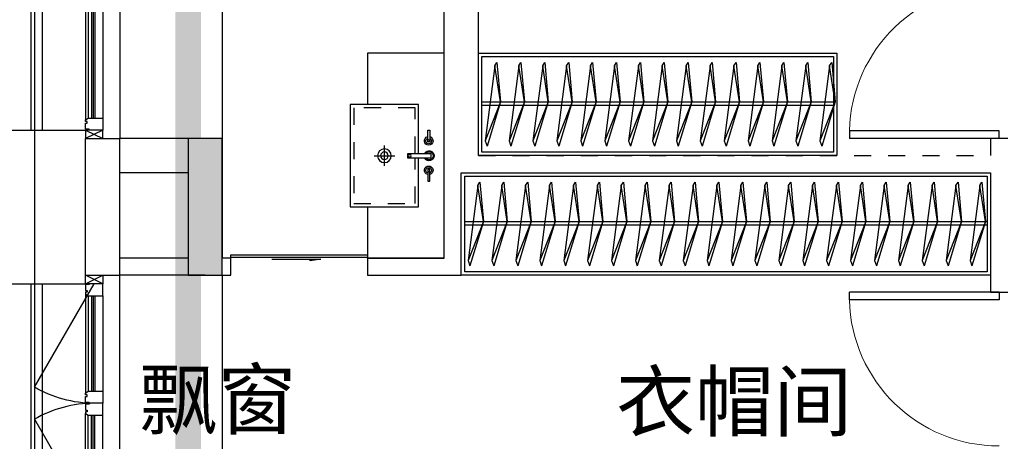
# Model space of a CAD drawing. Header units: millimetres. Extents: x 296296 to 297283, y 219875 to 220035.
# Tile 45 of 256: x 296655.19 to 296660.96, y 220016.94 to 220019.41. Entities that reach past the tile are written whole.
import ezdxf

# ---------------------------------------------------------------- set-up
doc = ezdxf.new("R2010")
doc.units = ezdxf.units.MM
doc.linetypes.add('185洋房-边套（报建版）-旧规$0$DASH', pattern=[0.35, 0.25, -0.1])
doc.linetypes.add('185洋房-边套（报建版）-旧规$0$洋房户型$0$DASH', pattern=[0.35, 0.25, -0.1])
doc.layers.add('面积-计容-住宅-1', color=1, linetype='Continuous', lineweight=0)
doc.styles.get("Standard").update_dxf_attribs({"font": 'arial.ttf'})

# ---------------------------------------------------------------- blocks, each defined once
blk = doc.blocks.new('wy53eu64i765i57i78i')
blk.add_hatch(color=253).paths.add_polyline_path([(950474.8552037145, 187558.4376817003), (950674.8552037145, 187558.4376817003), (950674.8552037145, 188358.4376817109), (950474.8552037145, 188358.4376817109)])
at = {"color": 253}
blk.add_lwpolyline([(950474.8552037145, 187558.4376817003), (950674.8552037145, 187558.4376817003), (950674.8552037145, 188358.4376817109), (950474.8552037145, 188358.4376817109)], close=True, dxfattribs=at)
blk = doc.blocks.new('4uyh5uj6kj67j75rykjtuk7tsik76ykj')
at = {"color": 253}
for s, p in [('飘窗', (807388, 428663)), ('衣帽间', (810183, 428650))]:
    blk.add_text(s, height=337.5886524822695, dxfattribs=at).set_placement(p)
blk = doc.blocks.new('185洋房-边套（报建版）-旧规$0$洋房户型$0$11A$C17570B11')
at = {"color": 253}
for p, q in [((0, 0), (-211.0270006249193, -32.54784116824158)), ((0, 0), (228.5429438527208, -89.85827781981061)), ((-211.0270006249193, -32.54784116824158), (-229.8062428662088, -20.4895358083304)), ((-211.0270006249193, -32.54784116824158), (228.5429438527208, -89.85827781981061)), ((228.5429438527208, -89.85827781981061), (259.1465271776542, -78.90659712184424))]:
    blk.add_line(p, q, dxfattribs=at)
blk.add_lwpolyline([(-229.8062428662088, -20.4895358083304), (0, 0), (259.1465271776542, -78.90659712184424)], dxfattribs=at)
blk = doc.blocks.new('*U1094')
at = {"color": 253}
for points in [[(49.99999854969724, 0), (2150.00000144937, 0), (2150.00000144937, -599.9999999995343), (49.99999854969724, -599.9999999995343)], [(69.99999854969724, -20), (2130.00000144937, -20), (2130.00000144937, -579.9999999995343), (69.99999854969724, -579.9999999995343)]]:
    blk.add_lwpolyline(points, close=True, dxfattribs=at)
for points in [[(69.99999854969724, -285.2554255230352), (2130.00000144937, -285.2554255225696)], [(69.99999854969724, -305.2554255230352), (2130.00000144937, -305.2554255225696)]]:
    blk.add_lwpolyline(points, dxfattribs=at)
at = {"color": 253, "rotation": 270}
for p in [(179.5653612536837, -285.148174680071), (319.5653612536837, -285.148174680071), (459.5653612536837, -285.148174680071), (599.5653612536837, -285.148174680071), (739.5653612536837, -285.148174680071), (879.5653612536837, -285.148174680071), (1019.565361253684, -285.148174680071), (1159.565361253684, -285.148174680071), (1299.565361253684, -285.148174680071), (1439.565361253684, -285.148174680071), (1579.565361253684, -285.148174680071), (1719.565361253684, -285.148174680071), (1859.565361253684, -285.148174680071), (1999.565361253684, -285.148174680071), (2139.565361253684, -285.148174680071)]:
    blk.add_blockref('185洋房-边套（报建版）-旧规$0$洋房户型$0$11A$C17570B11', p, dxfattribs=at)
blk = doc.blocks.new('*U1118')
at = {"color": 253}
for points in [[(1399.999998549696, 0), (4500.000001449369, 0), (4500.000001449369, -599.9999999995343), (1399.999998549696, -599.9999999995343)], [(1419.999998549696, -20), (4480.000001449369, -20), (4480.000001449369, -579.9999999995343), (1419.999998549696, -579.9999999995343)]]:
    blk.add_lwpolyline(points, close=True, dxfattribs=at)
for points in [[(1419.999998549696, -285.2554255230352), (4480.000001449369, -285.2554255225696)], [(1419.999998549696, -305.2554255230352), (4480.000001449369, -305.2554255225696)]]:
    blk.add_lwpolyline(points, dxfattribs=at)
at = {"color": 253, "rotation": 270}
for p in [(1529.565361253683, -285.148174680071), (1669.565361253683, -285.148174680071), (1809.565361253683, -285.148174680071), (1949.565361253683, -285.148174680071), (2089.565361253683, -285.148174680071), (2229.565361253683, -285.148174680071), (2369.565361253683, -285.148174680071), (2509.565361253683, -285.148174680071), (2649.565361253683, -285.148174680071), (2789.565361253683, -285.148174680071), (2929.565361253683, -285.148174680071), (3069.565361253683, -285.148174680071), (3209.565361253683, -285.148174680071), (3349.565361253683, -285.148174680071), (3489.565361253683, -285.148174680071), (3629.565361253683, -285.148174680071), (3769.565361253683, -285.148174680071), (3909.565361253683, -285.148174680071), (4049.565361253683, -285.148174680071), (4189.565361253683, -285.148174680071), (4329.565361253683, -285.148174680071), (4469.565361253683, -285.148174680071)]:
    blk.add_blockref('185洋房-边套（报建版）-旧规$0$洋房户型$0$11A$C17570B11', p, dxfattribs=at)
blk = doc.blocks.new('*U1129')
at = {"color": 253}
for p, q in [((599.5401842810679, -409.8646660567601), (599.5401842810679, -289.8646660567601)), ((539.5401842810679, -349.8646660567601), (659.5401842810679, -349.8646660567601))]:
    blk.add_line(p, q, dxfattribs=at)
for points in [[(299.5401842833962, -450.0000000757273), (7.21775e-09, -449.9999999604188), (0, 0), (1200.003419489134, -5.1240858e-09), (1199.996580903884, -450.0000000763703), (899.5436037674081, -450.0000000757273)], [(613.0387564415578, -149.8646660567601), (899.5401842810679, -149.8646660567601), (899.5401842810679, -549.8646660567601), (299.5401842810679, -549.8646660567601), (299.5401842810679, -149.8646660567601), (585.0967206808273, -149.8646660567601)]]:
    blk.add_lwpolyline(points, dxfattribs=at)
for points in [[(451.2073644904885, -84.35689669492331), (520.1497960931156, -84.35689669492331), (520.1497960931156, -96.69357577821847), (451.2073644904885, -96.69357577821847)], [(613.0387564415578, -213.3476729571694), (613.0387564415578, -78.44058291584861), (585.0967206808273, -78.44058291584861), (585.0967206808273, -213.3476729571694)], [(749.3835715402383, -84.35689669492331), (680.4411399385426, -84.35689669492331), (680.4411399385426, -96.69357577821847), (749.3835715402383, -96.69357577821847)]]:
    blk.add_lwpolyline(points, close=True, dxfattribs=at)
at = {"color": 253, "linetype": '185洋房-边套（报建版）-旧规$0$洋房户型$0$DASH', "ltscale": 0.2}
blk.add_lwpolyline([(613.0387564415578, -169.8646660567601), (879.5401842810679, -169.8646660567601), (879.5401842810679, -529.8646660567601), (319.5401842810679, -529.8646660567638), (319.5401842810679, -169.8646660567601), (585.0967206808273, -169.8646660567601)], dxfattribs=at)
at = {"color": 253}
for centre, radius in [((513.9814565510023, -90.52523623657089), 6.168339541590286), ((686.6094794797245, -90.52523623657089), 6.168339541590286), ((599.6050807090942, -201.3105837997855), 7.984881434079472), ((599.5401842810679, -349.8646660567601), 40), ((599.5401842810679, -349.8646660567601), 22.5)]:
    blk.add_circle(centre, radius, dxfattribs=at)
for centre, radius, start, end in [((513.9814565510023, -90.52523623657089), 25.41078259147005, 194.0486072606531, 165.9513927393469), ((513.9814565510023, -90.52523623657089), 16.61078259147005, 201.7986223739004, 158.2013776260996), ((599.2887564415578, -88.49025027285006), 29.30714285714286, 297.9803616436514, 241.0365380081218), ((599.2887564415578, -88.49025027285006), 23.80714285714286, 305.2789508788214, 233.4071193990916), ((686.6094794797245, -90.52523623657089), 25.41078259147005, 14.04860726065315, 345.9513927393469), ((686.6094794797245, -90.52523623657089), 16.61078259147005, 21.79862237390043, 338.2013776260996)]:
    blk.add_arc(centre, radius, start, end, dxfattribs=at)
blk = doc.blocks.new('185洋房-边套（报建版）-旧规$0$洋房户型$0$$DorLib2D$00000001')
at = {"color": 253}
for p, q in [((0.45, 0.9750000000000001), (0.5000000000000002, 0.9750000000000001)), ((0.45, 0), (0.45, 0.9750000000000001)), ((0.5, 0), (0.5, 0.9750000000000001)), ((0.5, 0), (0.45, 0))]:
    blk.add_line(p, q, dxfattribs=at)
at = {"color": 253, "lineweight": 13}
blk.add_arc((0.475, 0), 0.975, 91.4692835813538, 180, dxfattribs=at)
blk = doc.blocks.new('185洋房-边套（报建版）-旧规$0$$DorLib2D$00000129')
at = {"color": 253, "linetype": 'Continuous'}
for p, q in [((-0.5, 0.5450265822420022), (-0.5, 0.6866180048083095)), ((-0.5, 0.6866180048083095), (0.5, 0.6866180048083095)), ((0.5, 0.6866180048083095), (0.5, 0.5450265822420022)), ((0.5, 0.5450265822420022), (-0.5, 0.5450265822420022)), ((-0.5, 0.5000000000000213), (-0.5, 0.5450265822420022)), ((0.5, 0.5000000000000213), (0.5, 0.5450265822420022)), ((-0.2000000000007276, 0.4374999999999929), (0.1583561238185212, 0.4374999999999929)), ((0.1583561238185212, 0.4374999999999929), (0.0804472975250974, 0.3407772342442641)), ((0.0804472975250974, 0.3407772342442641), (0.0804472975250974, 0.4375))]:
    blk.add_line(p, q, dxfattribs=at)
blk = doc.blocks.new('185洋房-边套（报建版）-旧规')
at = {"color": 253, "linetype": 'Continuous'}
for p, q in [((2200, 8700.000000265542), (2200.000000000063, 12099.99999973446)), ((2000, 8700.000000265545), (2000.000000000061, 11999.99999973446)), ((700.0000000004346, 8800.000000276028), (100.00000000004, 8800.000000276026)), ((100.00000000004, 8600.000000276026), (100.00000000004, 8800.000000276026)), ((700.0000000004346, 8800.000000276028), (700.0000000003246, 8100.000000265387)), ((1999.999999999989, 8100.000000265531), (2000, 8700.000000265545)), ((500.0000000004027, 8600.000000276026), (100.00000000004, 8600.000000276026)), ((500.0000000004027, 8600.000000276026), (500.0000000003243, 8100.000000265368)), ((2099.999999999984, 8000.000000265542), (2099.999999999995, 8600.000000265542)), ((500.0000000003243, 8100.000000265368), (100, 8100.000000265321)), ((100.0000000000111, 8000.000000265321), (100, 8100.000000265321)), ((749.9999999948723, 8100.000000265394), (700.0000000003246, 8100.000000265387)), ((749.9999999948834, 8000.000000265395), (749.9999999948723, 8100.000000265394)), ((1999.999999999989, 8100.000000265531), (1549.999999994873, 8100.000000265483)), ((1549.999999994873, 8100.000000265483), (1549.999999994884, 8000.000000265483)), ((600.0000000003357, 8000.000000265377), (100.0000000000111, 8000.000000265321)), ((600.0000000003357, 8000.000000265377), (749.9999999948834, 8000.000000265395)), ((1549.999999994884, 8000.000000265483), (2099.999999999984, 8000.000000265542))]:
    blk.add_line(p, q, dxfattribs=at)
at = {"color": 253, "linetype": '185洋房-边套（报建版）-旧规$0$DASH'}
for p, q in [((5299.999999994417, 8799.999999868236), (5199.99999999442, 8799.999999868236)), ((5199.99999999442, 8799.999999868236), (5199.999999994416, 8700.000000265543)), ((2200, 8700.000000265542), (5199.999999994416, 8700.000000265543)), ((2099.999999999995, 8600.000000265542), (5200.000074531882, 8600.000000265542)), ((5200.000074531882, 8600.000000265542), (5200.000074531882, 7900.000000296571)), ((5200.000074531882, 7900.000000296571), (5300.000074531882, 7900.00000029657))]:
    blk.add_line(p, q, dxfattribs=at)
at = {"color": 253}
for points in [[(699.9999737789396, 11099.99999973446), (700.0000000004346, 8800.000000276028)], [(700.0000000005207, 8000.000000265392), (700.0000000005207, 6500.000000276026)]]:
    blk.add_lwpolyline(points, dxfattribs=at)
at = {"color": 253, "zscale": 100}
for name, p, xscale, yscale, rotation in [('185洋房-边套（报建版）-旧规$0$洋房户型$0$$DorLib2D$00000001', (5249.999999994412, 9249.999999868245), -900, 900, 90), ('185洋房-边套（报建版）-旧规$0$$DorLib2D$00000129', (1149.999999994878, 8050.000000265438), -800, -100, 180.0000000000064), ('185洋房-边套（报建版）-旧规$0$洋房户型$0$$DorLib2D$00000001', (5250.000074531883, 7450.000000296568), -900, -900, 270)]:
    blk.add_blockref(name, p, dxfattribs=dict(at, xscale=xscale, yscale=yscale, rotation=rotation))
at = {"color": 253, "extrusion": (0, 0, -1), "zscale": -1, "rotation": 90}
blk.add_blockref('*U1129', (-1999.999999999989, 8100.000000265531), dxfattribs=at)
at = {"color": 253}
for name, p in [('*U1094', (2150.000001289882, 9300.00000014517)), ('*U1118', (700.0000730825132, 8600.006268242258))]:
    blk.add_blockref(name, p, dxfattribs=at)
blk = doc.blocks.new('*U1519')
at = {"color": 253}
blk.add_lwpolyline([(0, 10), (0, -40), (50.00000000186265, -40), (50.00000000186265, -37), (57.00000000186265, -37), (57.00000000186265, -34.0000000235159), (60.00000000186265, -34.0000000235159, 0.4142135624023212), (67.00000000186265, -27.0000000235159), (67.00000000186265, -24.0000000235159), (74.00000000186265, -24.0000000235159), (74.00000000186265, -21.0000000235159), (115.0000009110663, -21.00000039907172), (115.0000008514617, -16.00000011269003), (125.000000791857, -15.99999999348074), (125.0000006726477, -6.000000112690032), (130.0000015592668, -6.000000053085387, 0.4039906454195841), (150.0000010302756, 14.99999982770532), (160.0000006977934, 14.99999974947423), (160.0000006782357, 12.49999989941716, 0.9999999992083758), (170.0000008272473, 12.49999985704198), (170.0000008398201, 14.99999980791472), (190.0000014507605, 14.99999980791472), (190.0000014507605, 509.9999802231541)], format="xyb", dxfattribs=at)
blk = doc.blocks.new('*U1520')
at = {"color": 253}
blk.add_lwpolyline([(0, 10), (0, -40), (50.00000000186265, -40), (50.00000000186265, -37), (57.00000000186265, -37), (57.00000000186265, -34.0000000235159), (60.00000000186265, -34.0000000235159, 0.4142135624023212), (67.00000000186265, -27.0000000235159), (67.00000000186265, -24.0000000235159), (74.00000000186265, -24.0000000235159), (74.00000000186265, -21.0000000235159), (115.0000009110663, -21.00000039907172), (115.0000008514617, -16.00000011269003), (125.000000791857, -15.99999999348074), (125.0000006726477, -6.000000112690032), (130.0000015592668, -6.000000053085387, 0.4039906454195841), (150.0000010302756, 14.99999982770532), (160.0000006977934, 14.99999974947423), (160.0000006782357, 12.49999989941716, 0.9999999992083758), (170.0000008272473, 12.49999985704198), (170.0000008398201, 14.99999980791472), (190.0000014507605, 14.99999980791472), (190.0000014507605, 509.9999781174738)], format="xyb", dxfattribs=at)
blk = doc.blocks.new('*U1524')
at = {"color": 253}
for points in [[(7970.00000050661, 814.9999839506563), (7970.00000050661, 899.9999839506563), (7900.00000050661, 899.9999839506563), (7900.00000050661, 819.9999839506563), (7905.00000050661, 819.9999839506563), (7905.00000050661, 799.9999839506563), (7940.00000050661, 799.9999839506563), (7940.00000050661, 809.9999839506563), (7950.00000050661, 809.9999839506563), (7950.00000050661, 799.9999839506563), (7960.00000050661, 799.9999839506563)], [(8730.00000050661, 814.9999839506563), (8730.00000050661, 899.9999839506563), (8800.00000050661, 899.9999839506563), (8800.00000050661, 819.9999839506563), (8795.00000050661, 819.9999839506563), (8795.00000050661, 799.9999839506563), (8760.00000050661, 799.9999839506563), (8760.00000050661, 809.9999839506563), (8750.00000050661, 809.9999839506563), (8750.00000050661, 799.9999839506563), (8740.00000050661, 799.9999839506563)]]:
    blk.add_lwpolyline(points, close=True, dxfattribs=at)
for points in [[(7970.00000050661, 899.9999839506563), (8730.00000050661, 899.9999839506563)], [(7970.00000050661, 854.9999839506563), (8730.00000050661, 854.9999839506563)], [(7970.00000050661, 844.9999839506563), (8730.00000050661, 844.9999839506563)], [(7970.00000050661, 834.9999839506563), (8730.00000050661, 834.9999839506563)], [(7970.00000050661, 814.9999839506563), (8730.00000050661, 814.9999839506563)], [(7960.00000050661, 799.9999839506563), (8740.00000050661, 799.9999839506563)]]:
    blk.add_lwpolyline(points, dxfattribs=at)
blk = doc.blocks.new('185洋房外包（2F南入）-边-西-报建版$0$seyesryhertyheryetrye')
at = {"color": 253}
blk.add_lwpolyline([(22072.70269624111, 23949.57976469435), (22022.70269624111, 23949.57976469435), (22022.70269624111, 23849.57976469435), (22072.70269624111, 23849.57976469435)], close=True, dxfattribs=at)
for points in [[(22022.70269624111, 23849.57976469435), (22072.70269624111, 23949.57976469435)], [(22022.70269624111, 23949.57976469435), (22072.70269732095, 23849.57976468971)]]:
    blk.add_lwpolyline(points, dxfattribs=at)
blk = doc.blocks.new('*U1527')
at = {"color": 253}
for points in [[(7970.00000050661, 814.9999839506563), (7970.00000050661, 899.9999839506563), (7900.00000050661, 899.9999839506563), (7900.00000050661, 819.9999839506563), (7905.00000050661, 819.9999839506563), (7905.00000050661, 799.9999839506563), (7940.00000050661, 799.9999839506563), (7940.00000050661, 809.9999839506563), (7950.00000050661, 809.9999839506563), (7950.00000050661, 799.9999839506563), (7960.00000050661, 799.9999839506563)], [(8530.00000050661, 814.9999839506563), (8530.00000050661, 899.9999839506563), (8600.00000050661, 899.9999839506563), (8600.00000050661, 819.9999839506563), (8595.00000050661, 819.9999839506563), (8595.00000050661, 799.9999839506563), (8560.00000050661, 799.9999839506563), (8560.00000050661, 809.9999839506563), (8550.00000050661, 809.9999839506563), (8550.00000050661, 799.9999839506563), (8540.00000050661, 799.9999839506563)]]:
    blk.add_lwpolyline(points, close=True, dxfattribs=at)
for points in [[(7970.00000050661, 899.9999839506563), (8530.00000050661, 899.9999839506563)], [(7970.00000050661, 854.9999839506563), (8530.00000050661, 854.9999839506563)], [(7970.00000050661, 844.9999839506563), (8530.00000050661, 844.9999839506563)], [(7970.00000050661, 834.9999839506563), (8530.00000050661, 834.9999839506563)], [(7970.00000050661, 814.9999839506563), (8530.00000050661, 814.9999839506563)], [(7960.00000050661, 799.9999839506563), (8540.00000050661, 799.9999839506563)]]:
    blk.add_lwpolyline(points, dxfattribs=at)
blk = doc.blocks.new('185洋房外包（2F南入）-边-西-报建版')
at = {"color": 253, "linetype": 'Continuous'}
for p, q in [((16522.70266338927, 18449.57976468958), (16522.70266338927, 19249.57976468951)), ((16522.70266338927, 19249.57976468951), (16722.70266338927, 19249.57976468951)), ((16722.70266338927, 18449.57976468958), (16722.70266338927, 19249.57976468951)), ((16522.70266338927, 18449.57976468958), (16722.70266338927, 18449.57976468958))]:
    blk.add_line(p, q, dxfattribs=at)
at = {"color": 253}
blk.add_lwpolyline([(10322.70266338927, 23249.57976467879), (16222.70266338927, 23249.57976467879), (16222.70266338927, 10349.57976467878), (10322.70266338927, 10349.57976467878)], close=True, dxfattribs=at)
for points in [[(16722.70266338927, 20249.57976468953), (16722.70266338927, 19249.57976468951)], [(16202.70266319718, 20199.5797645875), (16202.70266319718, 19299.57976479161)], [(16267.70266319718, 20199.5797645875), (16267.70266319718, 19299.57976479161)], [(16202.70266319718, 18399.57976458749), (16202.70266319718, 16999.57976479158)], [(16267.70266319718, 18399.57976458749), (16267.70266319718, 16999.57976479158)], [(16722.71180819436, 16949.57957739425), (16722.71180819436, 18449.5795773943)]]:
    blk.add_lwpolyline(points, dxfattribs=at)
for points in [[(16572.70266129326, 17699.57976468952, -0.1316524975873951), (16222.70266129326, 17793.3619820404), (16572.70266129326, 18399.57976468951)], [(16572.70266129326, 17699.57976468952, 0.1316524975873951), (16222.70266129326, 17605.79754733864), (16572.70266129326, 16999.57976468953)]]:
    blk.add_lwpolyline(points, format="xyb", dxfattribs=at)
at = {"color": 253, "rotation": 270}
for name, p in [('*U1524', (15722.70267944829, 28099.57976519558)), ('185洋房外包（2F南入）-边-西-报建版$0$seyesryhertyheryetrye', (-7326.877101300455, 41322.28246093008)), ('*U1520', (16012.70268317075, 18589.57976603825)), ('*U1527', (15722.70267734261, 26299.57976519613))]:
    blk.add_blockref(name, p, dxfattribs=at)
at = {"color": 253, "xscale": -1, "rotation": 270}
for name, p in [('*U1519', (16012.70268317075, 19109.57976334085)), ('185洋房外包（2F南入）-边-西-报建版$0$seyesryhertyheryetrye', (-7326.877103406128, -3623.122931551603)), ('*U1527', (15722.70267734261, 9099.579764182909))]:
    blk.add_blockref(name, p, dxfattribs=at)

msp = doc.modelspace()

# ---------------------------------------------------------------- block references
at = {"xscale": 0.001, "yscale": 0.001, "zscale": 0.001}
for name, p in [('4uyh5uj6kj67j75rykjtuk7tsik76ykj', (295848.5037488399, 219588.3577637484)), ('wy53eu64i765i57i78i', (295705.7037488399, 219830.3577637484))]:
    msp.add_blockref(name, p, dxfattribs=at)

# ---------------------------------------------------------------- next in the draw order: block references
msp.add_blockref('185洋房-边套（报建版）-旧规', (296655.6786040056, 220009.9162014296), dxfattribs=at)

# ---------------------------------------------------------------- next in the draw order: linework, layer by layer
at = {"layer": '面积-计容-住宅-1', "const_width": 0.15}
msp.add_lwpolyline([(296667.4785974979, 220020.9162018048), (296662.8786040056, 220020.9162014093), (296662.8786043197, 220022.0162014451), (296661.0786041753, 220022.0162014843), (296661.078604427, 220022.7162015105), (296657.67860448, 220022.7162014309), (296657.6786044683, 220022.1162014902), (296656.1786054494, 220022.1162014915), (296656.178605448, 220014.4162014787), (296655.5286043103, 220014.4162014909), (296655.5286043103, 220011.0162014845), (296659.3786043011, 220011.0162014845), (296659.3786043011, 220010.416201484), (296662.8786043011, 220010.416201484), (296662.8786043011, 220012.1662014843), (296668.3786043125, 220012.1662014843), (296668.3786043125, 220012.1662014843), (296671.7786043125, 220012.1662014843), (296671.778604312, 220017.1162014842), (296668.4786043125, 220017.1162014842), (296668.4786043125, 220019.6162014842), (296669.1786043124, 220019.6162014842), (296669.1786043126, 220020.6162013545), (296667.4785974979, 220020.6162018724)], close=True, dxfattribs=at)

# ---------------------------------------------------------------- next in the draw order: block references
at = {"xscale": 0.001, "yscale": 0.001, "zscale": 0.001}
msp.add_blockref('185洋房外包（2F南入）-边-西-报建版', (296639.0559013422, 219999.4666216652), dxfattribs=at)

doc.saveas('drawing.dxf')
